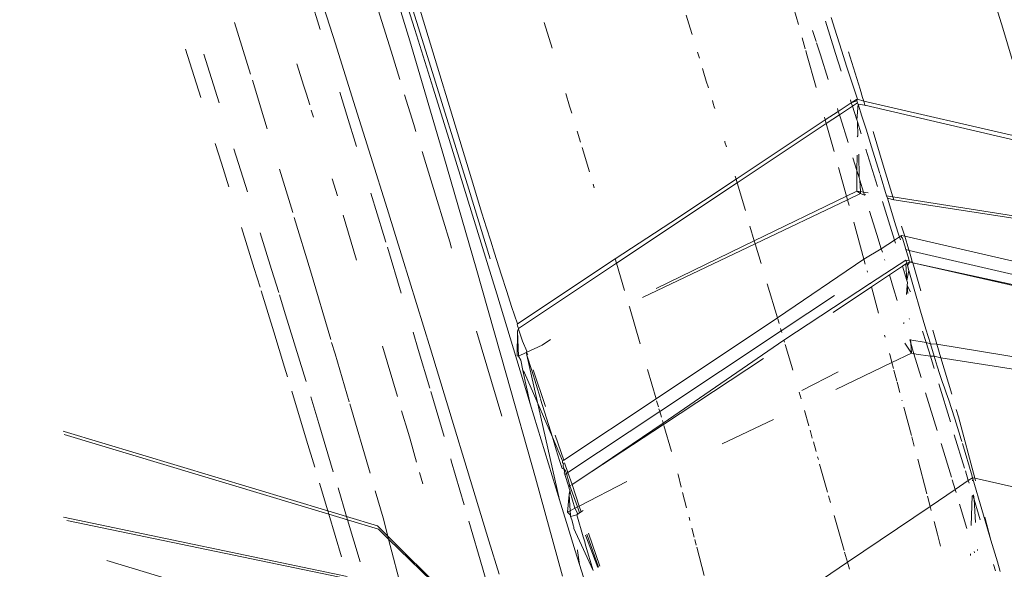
# Model space of a CAD drawing. Header units: millimetres. Extents: x 504675 to 860349, y -23215 to 63575.
# Tile 118 of 177: x 592458 to 592495, y 33318 to 33338. Entities that reach past the tile are written whole.
import ezdxf

# ---------------------------------------------------------------- set-up
doc = ezdxf.new("R2010")
doc.units = ezdxf.units.MM
doc.header["$LTSCALE"] = 10
doc.header["$PDMODE"] = 35
doc.header["$PDSIZE"] = -1000
doc.linetypes.add('LEVEL-F-OVERALL LAYOUT$0$HIDDEN', pattern=[0.375, 0.25, -0.125])
doc.layers.get('0').update_dxf_attribs({"linetype": 'CONTINUOUS'})
doc.layers.get('Defpoints').update_dxf_attribs({"color": 253, "linetype": 'CONTINUOUS'})
for name, color, linetype, lineweight in [('ARCH', 8, 'CONTINUOUS', 0), ('DIM', 8, 'CONTINUOUS', 15), ('furniture', 8, 'CONTINUOUS', 5), ('LEVEL - C OVERALL LAYOUT$0$A-EQPM', 8, 'CONTINUOUS', 5)]:
    doc.layers.add(name, color=color, linetype=linetype, lineweight=lineweight)
doc.layers.add('LEVEL-F-OVERALL LAYOUT$0$DASH1L', color=8, linetype='LEVEL-F-OVERALL LAYOUT$0$HIDDEN')
doc.styles.get("Standard").update_dxf_attribs({"font": 'verdana.ttf'})
doc.dimstyles.new('LBF 50', dxfattribs={"dimscale": 25, "dimtxt": 1.75, "dimasz": 1.75, "dimexe": 1, "dimexo": 1, "dimgap": 1, "dimtad": 1, "dimdec": 0, "dimrnd": 5, "dimzin": 12, "dimdsep": 46, "dimtxsty": 'Standard', "dimblk": 'CLOSEDBLANK', "dimcen": 0, "dimclrd": 256, "dimclre": 256, "dimclrt": 256, "dimadec": 0, "dimazin": 3, "dimtfac": 1, "dimtdec": 0, "dimtofl": 0, "dimtmove": 0, "dimatfit": 3, "dimldrblk": 'CLOSEDBLANK', "dimfxl": 0.18, "dimtolj": 1, "dimtzin": 0, "dimlwd": -1, "dimlwe": -1, "dimarcsym": 0})

# ---------------------------------------------------------------- blocks, each defined once
blk = doc.blocks.new('LEVEL - C OVERALL LAYOUT$0$Column Cladding - Column Cladding- 1200mm-V38-LEVEL C - PART PLAN 20')
at = {"layer": 'LEVEL - C OVERALL LAYOUT$0$A-EQPM', "color": 253, "lineweight": 5}
for radius, start, end in [(755, 270, 90), (746, 360, 180)]:
    blk.add_arc((0, 0), radius, start, end, dxfattribs=at)
blk = doc.blocks.new('ARCH')
at = {"layer": 'LEVEL-F-OVERALL LAYOUT$0$DASH1L'}
h = blk.add_hatch(dxfattribs=at)
h.set_pattern_fill('ANGLE', color=8, scale=10, angle=352.0664)
h.set_pattern_definition([(352.0664444, (-404119.055, 373340.98), (9.6410197, 69.1814516), [50.8, -19.05]), (82.0664444, (-404119.055, 373340.98), (-69.1814516, 9.6410197), [50.8, -19.05])])
edge = h.paths.add_edge_path(flags=16)
edge.add_line((572074.712, 35847.062), (602196.904, 29528.217))
edge.add_line((602196.904, 29528.217), (599472.63, 39352.005))
edge.add_arc((597545.364, 38817.547), 2000, 15.499436, 89.998351)
edge.add_line((597545.422, 40817.547), (573256.113, 40817.547))
edge.add_arc((576210.344, 22394.182), 18658.72, 99.1099624, 106.6903327)
edge.add_line((570851.58, 40266.829), (572074.712, 35847.062))
h.paths.add_polyline_path([(583373.777, 40815.973), (583374.097, 40875.042), (586424.097, 40859.112), (586423.937, 40815.973)], flags=16)
h.paths.add_polyline_path([(600840.891, 34605.132), (600792.778, 34591.523), (599497.965, 39260.646), (599546.078, 39274.255)])
h.paths.add_polyline_path([(587210.4, 32671.778), (587194.965, 32598.383), (582692.955, 33542.787), (582708.389, 33616.182)])
edge = h.paths.add_edge_path()
edge.add_line((572071.73, 35387.893), (601863.317, 29138.4))
edge.add_arc((601986.5, 29725.619), 600, 258.152638, 375.499436)
edge.add_line((602564.68, 29885.956), (599906.265, 39472.258))
edge.add_arc((597545.364, 38817.547), 2450, 15.499436, 89.998351)
edge.add_line((597545.435, 41267.547), (573220.478, 41267.547))
edge.add_arc((576210.344, 22394.182), 19108.72, 99.0018321, 106.2358191)
edge.add_arc((571035.465, 40164.758), 600, 106.235819, 195.468967)
edge.add_line((570457.2, 40004.728), (571616.648, 35815.082))
edge.add_arc((572194.913, 35975.111), 600, 195.468967, 258.152638)
h.paths.add_polyline_path([(587210.4, 32671.778), (587195.409, 32600.494), (587195.432, 32600.49)])
at = {"layer": 'furniture'}
for p, q in [((592471.588, 33342.16), (592472.93, 33337.678)), ((592472.387, 33340.41), (592473.114, 33338.108)), ((592472.228, 33337.295), (592471.346, 33340.114)), ((592469.105, 33339.625), (592469.583, 33338.103)), ((592469.425, 33339.838), (592470.146, 33337.576)), ((592472.999, 33339.884), (592475.234, 33332.527)), ((592472.883, 33339.343), (592473.654, 33336.896)), ((592495.101, 33338.161), (592494.756, 33339.295)), ((592487.289, 33338.888), (592487.459, 33338.294)), ((592483.26, 33338.646), (592483.41, 33338.161)), ((592488.683, 33338.556), (592488.822, 33338.113)), ((592466.376, 33338.365), (592466.973, 33336.438)), ((592473.114, 33338.108), (592473.802, 33335.915)), ((592477.952, 33338.374), (592478.247, 33337.408)), ((592483.41, 33338.161), (592483.485, 33337.917)), ((592488.853, 33337.207), (592488.467, 33338.414)), ((592488.822, 33338.113), (592489.066, 33337.339)), ((592495.456, 33336.986), (592495.101, 33338.161)), ((592487.6, 33337.798), (592487.718, 33337.387)), ((592488.126, 33337.655), (592487.993, 33338.073)), ((592464.865, 33336.346), (592464.538, 33337.374)), ((592470.146, 33337.576), (592470.828, 33335.418)), ((592472.93, 33337.678), (592474.203, 33333.353)), ((592488.285, 33337.158), (592488.14, 33337.613)), ((592465.804, 33335.362), (592465.225, 33337.179)), ((592472.556, 33336.239), (592472.228, 33337.295)), ((592483.69, 33337.253), (592483.756, 33337.037)), ((592487.737, 33337.317), (592487.767, 33337.213)), ((592487.767, 33337.213), (592488.125, 33335.937)), ((592488.577, 33336.234), (592488.285, 33337.158)), ((592489.064, 33336.544), (592488.853, 33337.207)), ((592489.066, 33337.339), (592489.274, 33336.694)), ((592489.765, 33335.876), (592489.333, 33337.277)), ((592468.965, 33335.989), (592468.711, 33336.819)), ((592473.654, 33336.896), (592475.135, 33332.134)), ((592483.875, 33336.649), (592483.901, 33336.565)), ((592489.274, 33336.694), (592489.458, 33336.135)), ((592465.114, 33335.559), (592464.865, 33336.346)), ((592483.901, 33336.565), (592484.015, 33336.173)), ((592467.044, 33336.206), (592467.476, 33334.802)), ((592469.051, 33335.72), (592468.965, 33335.989)), ((592473.802, 33335.915), (592474.451, 33333.831)), ((592484.096, 33335.925), (592484.015, 33336.173)), ((592489.67, 33335.497), (592489.458, 33336.135)), ((592469.185, 33335.285), (592469.051, 33335.72)), ((592470.315, 33335.758), (592470.58, 33334.906)), ((592473.077, 33334.554), (592472.735, 33335.661)), ((592478.762, 33335.715), (592478.906, 33335.239)), ((592489.861, 33335.562), (592489.765, 33335.876)), ((592489.901, 33335.432), (592489.861, 33335.562)), ((592470.828, 33335.418), (592471.473, 33333.363)), ((592478.906, 33335.239), (592478.985, 33334.977)), ((592484.243, 33335.446), (592484.276, 33335.339)), ((592484.308, 33335.211), (592484.276, 33335.339)), ((592484.331, 33335.158), (592484.308, 33335.211)), ((592488.952, 33335.046), (592489.437, 33335.368)), ((592488.994, 33334.914), (592489.479, 33335.237)), ((592489.437, 33335.368), (592489.404, 33335.473)), ((592489.437, 33335.368), (592489.628, 33335.495)), ((592489.437, 33335.368), (592489.648, 33335.439)), ((592489.479, 33335.237), (592489.437, 33335.368)), ((592489.672, 33335.365), (592489.479, 33335.237)), ((592489.642, 33334.723), (592489.479, 33335.237)), ((592489.628, 33335.495), (592489.67, 33335.497)), ((592489.648, 33335.439), (592489.628, 33335.495)), ((592489.642, 33334.723), (592489.689, 33335.315)), ((592489.648, 33335.439), (592489.67, 33335.497)), ((592489.648, 33335.439), (592489.661, 33335.398)), ((592489.672, 33335.365), (592489.661, 33335.398)), ((592489.67, 33335.497), (592489.901, 33335.432)), ((592489.689, 33335.315), (592489.672, 33335.365)), ((592489.689, 33335.315), (592489.835, 33334.867)), ((592489.689, 33335.315), (592489.948, 33335.279)), ((592489.948, 33335.279), (592489.901, 33335.432)), ((592489.901, 33335.432), (592496.371, 33333.933)), ((592489.956, 33335.253), (592489.948, 33335.279)), ((592489.948, 33335.279), (592496.423, 33333.761)), ((592467.601, 33334.395), (592467.476, 33334.802)), ((592469.324, 33334.831), (592469.245, 33335.091)), ((592470.58, 33334.906), (592470.942, 33333.726)), ((592488.435, 33334.834), (592488.466, 33334.724)), ((592488.466, 33334.724), (592488.952, 33335.046)), ((592488.504, 33334.588), (592488.994, 33334.914)), ((592488.952, 33335.046), (592488.919, 33335.153)), ((592488.994, 33334.914), (592488.952, 33335.046)), ((592489.028, 33334.807), (592488.994, 33334.914)), ((592489.317, 33333.885), (592489.028, 33334.807)), ((592489.835, 33334.867), (592490.002, 33334.338)), ((592473.156, 33334.297), (592473.077, 33334.554)), ((592485.128, 33332.508), (592488.466, 33334.724)), ((592485.169, 33332.369), (592488.504, 33334.588)), ((592488.466, 33334.724), (592488.504, 33334.588)), ((592488.504, 33334.588), (592488.798, 33333.541)), ((592489.663, 33334.699), (592489.642, 33334.723)), ((592489.665, 33334.65), (592489.663, 33334.699)), ((592489.688, 33334.131), (592489.665, 33334.65)), ((592489.804, 33334.208), (592489.665, 33334.65)), ((592479.187, 33334.306), (592479.312, 33333.892)), ((592489.688, 33334.131), (592489.658, 33334.091)), ((592490.002, 33334.338), (592490.184, 33333.756)), ((592490.634, 33333.034), (592490.251, 33334.289)), ((592465.886, 33333.113), (592465.656, 33333.844)), ((592474.451, 33333.831), (592475.064, 33331.855)), ((592479.37, 33333.696), (592479.643, 33332.788)), ((592484.704, 33333.928), (592484.713, 33333.898)), ((592484.713, 33333.898), (592484.766, 33333.722)), ((592490.184, 33333.756), (592490.503, 33332.719)), ((592466.854, 33332.039), (592466.348, 33333.645)), ((592471.473, 33333.363), (592472.082, 33331.411)), ((592473.386, 33333.549), (592473.948, 33331.714)), ((592474.203, 33333.353), (592475.409, 33329.186)), ((592489.652, 33333.404), (592489.647, 33332.835)), ((592489.731, 33332.568), (592489.718, 33333.448)), ((592490.423, 33332.235), (592489.987, 33333.626)), ((592466.162, 33332.228), (592465.886, 33333.113)), ((592489.647, 33332.835), (592489.5, 33333.303)), ((592490.991, 33331.853), (592490.634, 33333.034)), ((592468.554, 33331.261), (592468.061, 33332.887)), ((592485.092, 33332.628), (592485.128, 33332.508)), ((592488.963, 33332.948), (592489.257, 33331.881)), ((592489.647, 33332.835), (592489.64, 33332.067)), ((592489.731, 33332.568), (592489.647, 33332.835)), ((592490.512, 33332.69), (592490.758, 33331.89)), ((592470.224, 33331.886), (592470.031, 33332.522)), ((592475.628, 33331.242), (592475.234, 33332.527)), ((592479.782, 33332.322), (592479.821, 33332.191)), ((592480.659, 33329.368), (592485.169, 33332.369)), ((592482.691, 33330.89), (592485.128, 33332.508)), ((592485.128, 33332.508), (592485.169, 33332.369)), ((592485.169, 33332.369), (592485.476, 33331.341)), ((592489.762, 33332.468), (592489.731, 33332.568)), ((592489.781, 33332.045), (592489.762, 33332.468)), ((592489.9, 33332.026), (592489.762, 33332.468)), ((592471.475, 33331.989), (592471.948, 33330.447)), ((592476.179, 33328.227), (592475.064, 33331.855)), ((592475.135, 33332.134), (592475.933, 33329.526)), ((592485.812, 33330.211), (592489.257, 33331.881)), ((592489.257, 33331.881), (592489.64, 33332.067)), ((592489.257, 33331.881), (592489.297, 33331.737)), ((592489.297, 33331.737), (592489.784, 33331.969)), ((592489.64, 33332.067), (592489.784, 33331.969)), ((592489.64, 33332.067), (592489.781, 33332.045)), ((592489.784, 33331.969), (592489.781, 33332.045)), ((592489.781, 33332.045), (592489.9, 33332.026)), ((592489.784, 33331.969), (592489.935, 33331.912)), ((592489.9, 33332.026), (592490.067, 33331.999)), ((592489.935, 33331.912), (592489.9, 33332.026)), ((592489.935, 33331.912), (592489.975, 33331.938)), ((592490.758, 33331.89), (592490.787, 33331.795)), ((592490.758, 33331.89), (592490.991, 33331.853)), ((592491.025, 33331.741), (592490.991, 33331.853)), ((592490.991, 33331.853), (592497.284, 33330.853)), ((592474.42, 33330.163), (592473.948, 33331.714)), ((592485.846, 33330.097), (592489.297, 33331.737)), ((592489.297, 33331.737), (592489.355, 33331.528)), ((592491.052, 33330.234), (592490.6, 33331.672)), ((592490.787, 33331.795), (592490.949, 33331.27)), ((592490.787, 33331.795), (592491.025, 33331.741)), ((592491.025, 33331.741), (592497.308, 33330.772)), ((592470.942, 33329.486), (592470.442, 33331.163)), ((592472.082, 33331.411), (592472.655, 33329.561)), ((592475.628, 33331.242), (592475.798, 33330.69)), ((592490.394, 33330.44), (592490.12, 33331.32)), ((592490.949, 33331.27), (592491.093, 33330.804)), ((592468.611, 33331.072), (592469.211, 33329.08)), ((592480.61, 33329.536), (592482.691, 33330.89)), ((592485.65, 33330.755), (592485.812, 33330.211)), ((592489.529, 33330.898), (592489.91, 33329.52)), ((592491.093, 33330.804), (592491.216, 33330.416)), ((592491.436, 33330.378), (592491.321, 33330.758)), ((592466.638, 33330.705), (592467.112, 33329.175)), ((592467.76, 33329.136), (592467.333, 33330.502)), ((592471.948, 33330.447), (592472.037, 33330.153)), ((592475.798, 33330.69), (592475.953, 33330.19)), ((592490.56, 33329.907), (592490.394, 33330.44)), ((592491.216, 33330.416), (592491.236, 33330.356)), ((592491.236, 33330.356), (592491.311, 33330.407)), ((592491.319, 33330.341), (592491.311, 33330.407)), ((592491.311, 33330.407), (592491.436, 33330.378)), ((592491.578, 33329.908), (592491.436, 33330.378)), ((592491.436, 33330.378), (592497.854, 33328.898)), ((592474.488, 33329.937), (592474.42, 33330.163)), ((592475.953, 33330.19), (592476.094, 33329.739)), ((592481.628, 33328.091), (592485.846, 33330.097)), ((592482.137, 33328.428), (592485.812, 33330.211)), ((592485.812, 33330.211), (592485.846, 33330.097)), ((592485.846, 33330.097), (592486.069, 33329.352)), ((592490.56, 33329.907), (592491.052, 33330.234)), ((592491.052, 33330.234), (592491.236, 33330.356)), ((592491.088, 33330.117), (592491.052, 33330.234)), ((592491.236, 33330.356), (592491.273, 33330.245)), ((592491.351, 33330.299), (592491.319, 33330.341)), ((592491.351, 33330.299), (592491.439, 33330.014)), ((592491.439, 33330.014), (592491.48, 33329.876)), ((592472.092, 33329.969), (592472.612, 33328.246)), ((592476.094, 33329.739), (592476.342, 33328.957)), ((592489.91, 33329.52), (592490.56, 33329.907)), ((592490.599, 33329.78), (592490.56, 33329.907)), ((592491.48, 33329.876), (592491.572, 33329.565)), ((592491.48, 33329.876), (592491.596, 33329.849)), ((592491.596, 33329.849), (592491.578, 33329.908)), ((592491.72, 33329.432), (592491.596, 33329.849)), ((592491.596, 33329.849), (592498.008, 33328.37)), ((592473.7, 33326.166), (592472.655, 33329.561)), ((592476.953, 33327.103), (592480.61, 33329.536)), ((592476.99, 33326.926), (592480.659, 33329.368)), ((592480.61, 33329.536), (592480.659, 33329.368)), ((592480.659, 33329.368), (592480.96, 33328.35)), ((592486.674, 33327.322), (592489.91, 33329.52)), ((592489.91, 33329.52), (592489.959, 33329.338)), ((592490.152, 33328.627), (592491.474, 33329.487)), ((592490.69, 33329.487), (592490.682, 33329.512)), ((592491.354, 33329.261), (592491.482, 33329.347)), ((592491.474, 33329.487), (592491.513, 33329.367)), ((592491.474, 33329.487), (592491.603, 33329.458)), ((592491.482, 33329.347), (592491.513, 33329.367)), ((592491.52, 33328.723), (592491.482, 33329.347)), ((592491.513, 33329.367), (592491.617, 33329.411)), ((592491.513, 33329.367), (592491.537, 33329.284)), ((592491.617, 33329.411), (592491.537, 33329.284)), ((592491.537, 33329.284), (592491.592, 33329.093)), ((592491.572, 33329.565), (592491.603, 33329.458)), ((592491.603, 33329.458), (592491.617, 33329.411)), ((592491.617, 33329.411), (592491.72, 33329.432)), ((592491.617, 33329.411), (592491.734, 33329.385)), ((592491.734, 33329.385), (592491.72, 33329.432)), ((592492.044, 33328.339), (592491.734, 33329.385)), ((592491.734, 33329.385), (592498.115, 33328)), ((592491.734, 33329.385), (592498.135, 33327.934)), ((592467.328, 33328.474), (592467.112, 33329.175)), ((592468.028, 33328.268), (592467.76, 33329.136)), ((592469.977, 33326.512), (592469.211, 33329.08)), ((592475.409, 33329.186), (592476.55, 33325.181)), ((592476.342, 33328.957), (592476.553, 33328.307)), ((592490.029, 33329.08), (592490.042, 33329.032)), ((592490.191, 33328.485), (592490.862, 33328.933)), ((592490.862, 33328.933), (592491.354, 33329.261)), ((592491.02, 33328.424), (592490.862, 33328.933)), ((592491.52, 33328.723), (592491.354, 33329.261)), ((592491.592, 33329.093), (592491.52, 33328.723)), ((592491.794, 33328.394), (592491.592, 33329.093)), ((592486.295, 33328.592), (592486.674, 33327.322)), ((592486.92, 33326.494), (592490.152, 33328.627)), ((592490.152, 33328.627), (592490.161, 33328.596)), ((592491.531, 33328.538), (592491.498, 33328.196)), ((592491.542, 33328.651), (592491.52, 33328.723)), ((592491.531, 33328.538), (592491.542, 33328.651)), ((592491.55, 33328.231), (592491.531, 33328.538)), ((592491.651, 33328.299), (592491.531, 33328.538)), ((592467.37, 33328.337), (592467.842, 33326.801)), ((592468.235, 33327.6), (592468.054, 33328.185)), ((592476.179, 33328.227), (592477.434, 33324.106)), ((592476.553, 33328.307), (592476.738, 33327.745)), ((592486.817, 33326.841), (592488.81, 33328.166)), ((592488.756, 33327.528), (592490.191, 33328.485)), ((592490.191, 33328.485), (592490.458, 33327.502)), ((592491.159, 33327.97), (592491.02, 33328.424)), ((592491.794, 33328.394), (592492.03, 33327.581)), ((592468.235, 33327.6), (592468.976, 33325.188)), ((592476.953, 33327.103), (592476.738, 33327.745)), ((592481.133, 33327.764), (592481.143, 33327.732)), ((592481.143, 33327.732), (592481.542, 33326.355)), ((592492.03, 33327.581), (592492.228, 33326.908)), ((592476.953, 33327.103), (592476.94, 33327.073)), ((592476.957, 33327.024), (592476.94, 33327.073)), ((592482.137, 33324.304), (592486.674, 33327.322)), ((592486.685, 33327.283), (592486.735, 33327.115)), ((592491.396, 33327.157), (592491.391, 33327.111)), ((592491.418, 33327.131), (592491.396, 33327.157)), ((592491.608, 33327.271), (592491.606, 33327.298)), ((592468.246, 33325.477), (592467.842, 33326.801)), ((592473.051, 33326.792), (592473.248, 33326.138)), ((592476.366, 33323.649), (592475.426, 33326.822)), ((592476.951, 33326.828), (592476.944, 33325.91)), ((592476.99, 33326.926), (592476.951, 33326.828)), ((592476.992, 33325.888), (592476.951, 33326.828)), ((592476.957, 33327.024), (592476.99, 33326.926)), ((592476.99, 33326.926), (592476.998, 33326.902)), ((592476.998, 33326.902), (592477.143, 33326.457)), ((592482.277, 33323.822), (592486.817, 33326.841)), ((592486.79, 33326.933), (592486.817, 33326.841)), ((592486.817, 33326.841), (592486.836, 33326.779)), ((592492.237, 33326.402), (592492.106, 33326.826)), ((592492.228, 33326.908), (592492.394, 33326.351)), ((592492.638, 33326.336), (592492.483, 33326.861)), ((592470.136, 33325.979), (592470.007, 33326.41)), ((592477.143, 33326.457), (592477.3, 33326.082)), ((592477.878, 33326.309), (592478.184, 33326.511)), ((592482.404, 33323.384), (592486.92, 33326.494)), ((592486.92, 33326.494), (592486.945, 33326.413)), ((592487.198, 33325.549), (592486.968, 33326.335)), ((592490.682, 33326.678), (592490.702, 33326.603)), ((592491.444, 33326.381), (592491.685, 33326)), ((592491.662, 33326.38), (592491.625, 33326.503)), ((592491.625, 33326.503), (592492.237, 33326.402)), ((592491.662, 33326.38), (592491.653, 33326.522)), ((592491.685, 33326), (592491.662, 33326.38)), ((592491.779, 33325.985), (592491.662, 33326.38)), ((592492.395, 33325.889), (592492.237, 33326.402)), ((592492.237, 33326.402), (592492.394, 33326.351)), ((592492.394, 33326.351), (592492.534, 33325.894)), ((592492.394, 33326.351), (592492.638, 33326.336)), ((592492.638, 33326.336), (592498.9, 33325.305)), ((592492.789, 33325.828), (592492.638, 33326.336)), ((592470.662, 33324.18), (592470.136, 33325.979)), ((592472.463, 33324.385), (592471.904, 33326.261)), ((592473.248, 33326.138), (592473.674, 33324.7)), ((592473.7, 33326.166), (592475.89, 33318.986)), ((592476.992, 33325.888), (592477.28, 33326.024)), ((592477.28, 33326.024), (592477.878, 33326.309)), ((592477.3, 33326.082), (592477.28, 33326.024)), ((592477.28, 33326.024), (592477.31, 33325.932)), ((592477.28, 33326.024), (592477.343, 33325.954)), ((592490.867, 33325.994), (592490.887, 33325.922)), ((592490.959, 33325.652), (592491.685, 33326)), ((592491.685, 33326), (592491.779, 33325.985)), ((592491.779, 33325.985), (592491.837, 33325.976)), ((592492.045, 33325.093), (592491.779, 33325.985)), ((592491.866, 33325.972), (592492.395, 33325.889)), ((592476.944, 33325.91), (592476.992, 33325.888)), ((592476.992, 33325.888), (592477.079, 33325.749)), ((592477.079, 33325.749), (592477.154, 33325.358)), ((592477.31, 33325.932), (592477.491, 33325.352)), ((592478.527, 33320.517), (592477.31, 33325.932)), ((592482.417, 33323.339), (592486.149, 33325.811)), ((592488.863, 33324.648), (592490.959, 33325.652)), ((592490.887, 33325.922), (592490.959, 33325.652)), ((592490.959, 33325.652), (592491.02, 33325.426)), ((592492.395, 33325.889), (592492.534, 33325.894)), ((592492.535, 33325.438), (592492.395, 33325.889)), ((592492.534, 33325.894), (592492.789, 33325.828)), ((592492.534, 33325.894), (592492.651, 33325.52)), ((592493.192, 33324.471), (592492.789, 33325.828)), ((592492.789, 33325.828), (592499.03, 33324.857)), ((592468.353, 33325.123), (592468.246, 33325.477)), ((592477.154, 33325.358), (592477.222, 33325.276)), ((592477.154, 33325.358), (592477.434, 33324.106)), ((592478.26, 33322.862), (592477.222, 33325.276)), ((592477.491, 33325.352), (592477.811, 33324.316)), ((592477.537, 33325.385), (592478.003, 33324.012)), ((592481.819, 33325.4), (592482.137, 33324.304)), ((592487.257, 33325.364), (592487.198, 33325.549)), ((592487.591, 33324.608), (592488.947, 33325.311)), ((592491.033, 33325.375), (592491.145, 33324.959)), ((592492.651, 33325.52), (592492.751, 33325.21)), ((592469.048, 33324.95), (592468.976, 33325.188)), ((592476.55, 33325.181), (592477.627, 33321.341)), ((592491.156, 33324.916), (592491.257, 33324.538)), ((592493.143, 33323.442), (592492.711, 33324.861)), ((592492.751, 33325.21), (592492.839, 33324.947)), ((592492.839, 33324.947), (592492.919, 33324.712)), ((592469.072, 33322.751), (592468.519, 33324.579)), ((592473.712, 33324.573), (592474.211, 33322.889)), ((592487.493, 33324.543), (592487.564, 33324.293)), ((592492.651, 33323.111), (592492.218, 33324.528)), ((592492.919, 33324.712), (592492.987, 33324.517)), ((592492.987, 33324.517), (592493.08, 33324.246)), ((592469.527, 33323.377), (592469.226, 33324.367)), ((592477.82, 33324.287), (592478.26, 33322.862)), ((592478.685, 33322.007), (592482.137, 33324.304)), ((592482.159, 33324.228), (592482.224, 33324.003)), ((592491.333, 33324.254), (592491.341, 33324.223)), ((592493.08, 33324.246), (592493.184, 33323.936)), ((592471.442, 33321.517), (592470.683, 33324.108)), ((592472.875, 33322.996), (592472.622, 33323.854)), ((592477.434, 33324.106), (592478.527, 33320.517)), ((592478.844, 33321.54), (592482.277, 33323.822)), ((592482.247, 33323.924), (592482.277, 33323.822)), ((592482.277, 33323.822), (592482.336, 33323.617)), ((592487.687, 33323.859), (592487.847, 33323.293)), ((592491.406, 33323.981), (592491.688, 33322.926)), ((592493.184, 33323.936), (592493.307, 33323.553)), ((592493.443, 33323.625), (592493.362, 33323.899)), ((592479.731, 33321.585), (592482.404, 33323.384)), ((592482.372, 33323.493), (592482.404, 33323.384)), ((592482.404, 33323.384), (592482.417, 33323.339)), ((592484.614, 33322.614), (592486.529, 33323.531)), ((592493.307, 33323.553), (592493.458, 33323.07)), ((592494.052, 33321.327), (592493.443, 33323.625)), ((592459.969, 33323.09), (592460.001, 33323.082)), ((592460.001, 33323.082), (592469.863, 33320.105)), ((592470.066, 33321.569), (592469.527, 33323.377)), ((592479.731, 33321.585), (592482.417, 33323.339)), ((592482.427, 33323.304), (592482.711, 33322.326)), ((592487.895, 33323.123), (592487.979, 33322.828)), ((592493.458, 33323.07), (592493.546, 33322.78)), ((592460.011, 33322.966), (592469.899, 33319.983)), ((592469.374, 33321.745), (592469.072, 33322.751)), ((592472.939, 33322.789), (592472.875, 33322.996)), ((592473.183, 33321.928), (592472.939, 33322.789)), ((592478.26, 33322.862), (592478.407, 33322.391)), ((592478.635, 33321.974), (592478.26, 33322.862)), ((592478.368, 33322.939), (592478.685, 33322.007)), ((592488.019, 33322.688), (592488.12, 33322.329)), ((592491.701, 33322.88), (592491.794, 33322.532)), ((592493.672, 33321.703), (592493.29, 33322.957)), ((592493.546, 33322.78), (592493.57, 33322.698)), ((592478.407, 33322.391), (592478.532, 33321.997)), ((592492.799, 33322.626), (592493.182, 33321.368)), ((592493.59, 33322.631), (592493.955, 33321.406)), ((592474.458, 33322.059), (592474.48, 33321.982)), ((592474.48, 33321.982), (592474.959, 33320.341)), ((592478.532, 33321.997), (592478.631, 33321.699)), ((592478.635, 33321.974), (592478.685, 33322.007)), ((592478.642, 33321.912), (592478.635, 33321.974)), ((592478.642, 33321.912), (592478.672, 33321.873)), ((592488.177, 33322.127), (592488.206, 33322.028)), ((592491.924, 33322.037), (592492.265, 33320.742)), ((592473.411, 33321.123), (592473.293, 33321.54)), ((592478.631, 33321.699), (592478.695, 33321.671)), ((592478.662, 33321.82), (592478.672, 33321.873)), ((592478.662, 33321.82), (592478.67, 33321.783)), ((592478.679, 33321.743), (592478.67, 33321.783)), ((592478.695, 33321.671), (592478.679, 33321.743)), ((592478.717, 33321.561), (592478.695, 33321.671)), ((592478.695, 33321.671), (592478.754, 33321.609)), ((592478.698, 33321.515), (592478.717, 33321.561)), ((592478.719, 33321.905), (592478.844, 33321.54)), ((592478.754, 33321.609), (592478.786, 33321.501)), ((592478.786, 33321.501), (592478.844, 33321.54)), ((592478.844, 33321.54), (592478.996, 33321.091)), ((592478.996, 33321.091), (592479.731, 33321.585)), ((592488.254, 33321.856), (592488.55, 33320.81)), ((592493.813, 33321.24), (592493.702, 33321.604)), ((592477.627, 33321.341), (592478.642, 33317.668)), ((592478.698, 33321.515), (592478.728, 33321.463)), ((592478.728, 33321.463), (592478.786, 33321.501)), ((592478.871, 33321.006), (592478.728, 33321.463)), ((592478.786, 33321.501), (592478.879, 33321.187)), ((592478.879, 33321.187), (592478.919, 33321.05)), ((592479.268, 33320.291), (592481.04, 33321.21)), ((592482.95, 33321.5), (592482.958, 33321.473)), ((592482.958, 33321.473), (592483.082, 33320.993)), ((592493.322, 33320.908), (592493.211, 33321.274)), ((592493.322, 33320.908), (592493.813, 33321.24)), ((592493.813, 33321.24), (592493.969, 33321.345)), ((592493.842, 33321.142), (592493.813, 33321.24)), ((592493.955, 33321.406), (592493.969, 33321.345)), ((592493.98, 33321.31), (592493.968, 33321.233)), ((592493.98, 33321.31), (592493.969, 33321.345)), ((592493.969, 33321.345), (592494.052, 33321.327)), ((592493.98, 33321.31), (592494.66, 33319.01)), ((592494.076, 33321.235), (592494.052, 33321.327)), ((592494.052, 33321.327), (592500.328, 33319.926)), ((592469.863, 33320.105), (592469.553, 33321.145)), ((592470.567, 33319.893), (592470.247, 33320.965)), ((592471.928, 33319.855), (592471.633, 33320.864)), ((592478.871, 33321.006), (592478.919, 33321.05)), ((592478.871, 33321.006), (592478.891, 33320.945)), ((592478.888, 33320.723), (592478.897, 33320.813)), ((592478.929, 33320.812), (592478.888, 33320.723)), ((592478.891, 33320.945), (592478.911, 33320.877)), ((592478.897, 33320.813), (592478.92, 33320.844)), ((592478.911, 33320.877), (592478.92, 33320.844)), ((592478.929, 33320.812), (592478.911, 33320.877)), ((592478.919, 33321.05), (592478.996, 33321.091)), ((592478.919, 33321.05), (592479.198, 33320.255)), ((592478.92, 33320.844), (592478.929, 33320.812)), ((592478.929, 33320.812), (592479.104, 33320.206)), ((592478.996, 33321.091), (592479.268, 33320.291)), ((592492.388, 33320.278), (592493.322, 33320.908)), ((592493.357, 33320.793), (592493.322, 33320.908)), ((592478.937, 33319.185), (592478.527, 33320.517)), ((592478.826, 33320.062), (592478.888, 33320.723)), ((592478.925, 33320.113), (592478.888, 33320.723)), ((592483.132, 33320.801), (592483.281, 33320.223)), ((592488.591, 33320.667), (592488.661, 33320.42)), ((592492.289, 33320.653), (592492.388, 33320.278)), ((592493.954, 33320.674), (592493.926, 33319.564)), ((592494.026, 33320.535), (592493.979, 33320.691)), ((592494.026, 33320.535), (592494.013, 33320.714)), ((592494.087, 33319.672), (592494.026, 33320.535)), ((592494.254, 33319.773), (592494.026, 33320.535)), ((592469.863, 33320.105), (592470.567, 33319.893)), ((592469.899, 33319.983), (592469.863, 33320.105)), ((592478.826, 33320.062), (592478.925, 33320.113)), ((592478.925, 33320.113), (592479.104, 33320.206)), ((592478.935, 33319.953), (592478.925, 33320.113)), ((592479.104, 33320.206), (592479.198, 33320.255)), ((592479.195, 33320.019), (592479.104, 33320.206)), ((592479.198, 33320.255), (592479.268, 33320.291)), ((592479.198, 33320.255), (592479.276, 33320.032)), ((592479.268, 33320.291), (592479.341, 33320.075)), ((592479.276, 33320.032), (592479.341, 33320.075)), ((592479.341, 33320.075), (592479.414, 33320.124)), ((592489.293, 33318.189), (592492.388, 33320.278)), ((592492.388, 33320.278), (592492.428, 33320.126)), ((592493.764, 33319.455), (592493.489, 33320.36)), ((592459.974, 33319.873), (592470.589, 33317.655)), ((592460.11, 33319.75), (592470.613, 33317.573)), ((592470.374, 33318.386), (592469.899, 33319.983)), ((592469.899, 33319.983), (592470.603, 33319.771)), ((592470.567, 33319.893), (592471.722, 33319.544)), ((592470.603, 33319.771), (592470.567, 33319.893)), ((592470.603, 33319.771), (592471.764, 33319.421)), ((592471.069, 33318.209), (592470.603, 33319.771)), ((592472.109, 33319.162), (592471.928, 33319.855)), ((592475.139, 33319.724), (592475.647, 33317.982)), ((592478.826, 33320.062), (592478.935, 33319.953)), ((592478.938, 33319.896), (592478.935, 33319.953)), ((592478.938, 33319.896), (592479.175, 33319.964)), ((592478.938, 33319.896), (592478.984, 33319.777)), ((592479.051, 33319.536), (592478.984, 33319.777)), ((592479.175, 33319.964), (592479.195, 33320.019)), ((592479.175, 33319.964), (592479.207, 33319.986)), ((592479.417, 33319.133), (592479.175, 33319.964)), ((592479.207, 33319.986), (592479.195, 33320.019)), ((592479.207, 33319.986), (592479.276, 33320.032)), ((592483.37, 33319.877), (592483.403, 33319.748)), ((592488.8, 33319.93), (592489.169, 33318.626)), ((592492.535, 33319.717), (592492.663, 33319.234)), ((592494.66, 33319.01), (592494.435, 33319.877)), ((592471.722, 33319.544), (592472.109, 33319.162)), ((592471.764, 33319.421), (592472.138, 33319.052)), ((592479.059, 33319.511), (592479.051, 33319.536)), ((592479.067, 33319.451), (592479.059, 33319.511)), ((592479.122, 33319.31), (592479.067, 33319.451)), ((592483.477, 33319.463), (592483.565, 33319.121)), ((592472.109, 33319.162), (592476.577, 33314.744)), ((592472.138, 33319.052), (592472.109, 33319.162)), ((592472.712, 33316.849), (592472.138, 33319.052)), ((592472.138, 33319.052), (592476.577, 33314.744)), ((592476.273, 33317.74), (592475.89, 33318.986)), ((592478.937, 33319.185), (592479.114, 33318.615)), ((592479.79, 33317.876), (592479.122, 33319.31)), ((592479.417, 33319.133), (592479.468, 33318.954)), ((592479.957, 33317.987), (592479.503, 33319.197)), ((592479.555, 33319.236), (592479.986, 33318.007)), ((592479.612, 33319.279), (592480.034, 33318.039)), ((592483.588, 33319.034), (592483.64, 33318.832)), ((592492.663, 33319.234), (592492.778, 33318.79)), ((592494.66, 33319.01), (592494.901, 33318.2)), ((592479.114, 33318.615), (592479.274, 33318.101)), ((592479.194, 33318.657), (592479.203, 33318.627)), ((592479.203, 33318.627), (592479.274, 33318.101)), ((592479.468, 33318.954), (592479.503, 33318.833)), ((592479.79, 33317.876), (592479.503, 33318.833)), ((592483.659, 33318.757), (592483.933, 33317.695)), ((592494.16, 33318.633), (592494.158, 33318.671)), ((592461.605, 33318.257), (592471.265, 33315.341)), ((592489.187, 33318.563), (592489.293, 33318.189)), ((592493.899, 33318.497), (592493.897, 33318.435)), ((592494.042, 33318.544), (592494.029, 33318.585)), ((592475.647, 33317.982), (592475.898, 33317.109)), ((592479.274, 33318.101), (592479.42, 33317.636)), ((592486.475, 33316.288), (592489.293, 33318.189)), ((592489.293, 33318.189), (592489.367, 33317.927)), ((592494.824, 33317.87), (592494.755, 33318.102)), ((592494.901, 33318.2), (592495.009, 33317.842))]:
    blk.add_line(p, q, dxfattribs=at)
at = {"color": 253, "lineweight": 5, "rotation": 352.0664444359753}
blk.add_blockref('LEVEL - C OVERALL LAYOUT$0$Column Cladding - Column Cladding- 1200mm-V38-LEVEL C - PART PLAN 20', (591721.713, 33073.944), dxfattribs=at)
blk = doc.blocks.new('_ClosedBlank')
at = {"color": 0, "linetype": 'ByBlock', "lineweight": -2}
for p, q in [((-1, 0.16667), (0, 0)), ((-1, 0.16667), (-1, -0.16667)), ((0, 0), (-1, -0.16667))]:
    blk.add_line(p, q, dxfattribs=at)
blk = doc.blocks.new('*D67')
at = {"layer": 'Defpoints', "color": 0, "ltscale": 0.25, "transparency": 16777216}
for p in [(592954.14, 34131.711), (593370.787, 32690.738), (592853.033, 32541.033)]:
    blk.add_point(p, dxfattribs=at)
at = {"layer": 'DIM', "ltscale": 0.25}
for p, q in [((592930.124, 34124.767), (592412.37, 33975.062)), ((592448.538, 33939.978), (592840.881, 32583.061)), ((593346.771, 32683.793), (592829.017, 32534.089))]:
    blk.add_line(p, q, dxfattribs=at)
at = {"layer": 'DIM', "ltscale": 0.25, "xscale": 43.75, "yscale": 43.75, "zscale": 43.75}
for p, rotation in [((592436.386, 33982.006), 106.1268337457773), ((592853.033, 32541.033), 286.1268337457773)]:
    blk.add_blockref('_ClosedBlank', p, dxfattribs=dict(at, rotation=rotation))
at = {"layer": 'DIM', "ltscale": 0.25, "insert": (592718.726, 33282.921), "char_height": 100, "attachment_point": 5, "rotation": 286.1268}
blk.add_mtext('\\A1;1500', dxfattribs=at)

msp = doc.modelspace()

# ---------------------------------------------------------------- block references
at = {"layer": 'ARCH'}
msp.add_blockref('ARCH', (0, 0), dxfattribs=at)

# ---------------------------------------------------------------- dimensions: what is measured, and where the dimension line sits
at = {"layer": 'DIM', "color": 1, "ltscale": 0.25}
dim = msp.add_linear_dim(base=(592853.033, 32541.033), p1=(592954.14, 34131.711), p2=(593370.787, 32690.738), angle=106.1268, dimstyle='LBF 50', override={"dimtxt": 4, "dimtad": 3}, dxfattribs=at)
dim.commit()
dim.dimension.update_dxf_attribs({"geometry": '*D67', "text_midpoint": (592718.726, 33282.921)})

doc.saveas('drawing.dxf')
